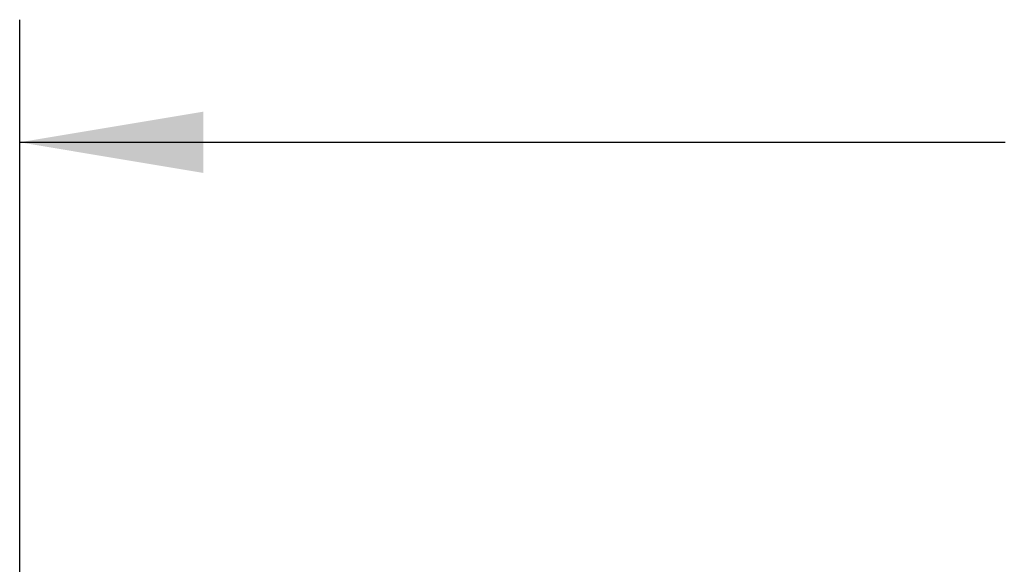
# Model space of a CAD drawing. Header units: inches. Extents: x 0 to 22, y 0 to 17.
# Tile 9 of 106: x 7.087 to 8.092, y 7.464 to 8.019. Entities that reach past the tile are written whole.
import ezdxf

# ---------------------------------------------------------------- set-up
doc = ezdxf.new("R2010")
doc.units = ezdxf.units.IN
doc.header["$LTSCALE"] = 1.21
doc.header["$MEASUREMENT"] = 0
doc.layers.get('0').update_dxf_attribs({"linetype": 'CONTINUOUS'})
doc.styles.get("Standard").update_dxf_attribs({"font": 'txt', "width": 0.95})
doc.dimstyles.new('DIMSTYLE_1', dxfattribs={"dimtxt": 0.125, "dimasz": 0.1875, "dimexe": 0.125, "dimexo": 0.0625, "dimgap": 0.0625, "dimtad": 0, "dimtih": 1, "dimtoh": 1, "dimdec": 3, "dimzin": 4, "dimdsep": 46, "dimtxsty": 'STANDARD', "dimblk": '_FILLED', "dimblk1": '_FILLED', "dimblk2": '_FILLED', "dimcen": 0.09, "dimadec": 3, "dimazin": 1, "dimtp": 0.001, "dimtm": 0.001, "dimtfac": 1, "dimtdec": 3, "dimtofl": 0, "dimtmove": 0, "dimatfit": 3, "dimldrblk": '_FILLED', "dimfxl": 1, "dimtolj": 1, "dimtzin": 4, "dimarcsym": 0})

# ---------------------------------------------------------------- blocks, each defined once
blk = doc.blocks.new('_FILLED')
at = {"color": 0, "linetype": 'BYBLOCK'}
blk.add_solid([(0, 0), (-1, 0.1667), (-1, -0.1667)], dxfattribs=at)
blk = doc.blocks.new('*D6')
at = {"color": 2, "linetype": 'CONTINUOUS'}
for p, q in [((7.0868, 7.2864), (7.0868, 8.0189)), ((10.7738, 7.2864), (10.7738, 8.0189)), ((7.0868, 7.8939), (8.0928, 7.8939)), ((10.7738, 7.8939), (9.7678, 7.8939))]:
    blk.add_line(p, q, dxfattribs=at)
at = {"color": 2, "linetype": 'CONTINUOUS', "xscale": 0.1875, "yscale": 0.1875, "zscale": 0.1875, "rotation": 180}
blk.add_blockref('_FILLED', (7.0868, 7.8939), dxfattribs=at)
at = {"color": 2, "linetype": 'CONTINUOUS', "xscale": 0.1875, "yscale": 0.1875, "zscale": 0.1875}
blk.add_blockref('_FILLED', (10.7738, 7.8939), dxfattribs=at)
at = {"color": 2, "linetype": 'CONTINUOUS', "insert": (8.9303, 7.9564), "char_height": 0.125, "width": 1.55, "attachment_point": 2, "line_spacing_factor": 0.9}
blk.add_mtext('3.687{\\ftxt.shx;\\W1.000000;\\H0.125000; }[93.65]', dxfattribs=at)

msp = doc.modelspace()

# ---------------------------------------------------------------- dimensions: what is measured, and where the dimension line sits
at = {"color": 2, "linetype": 'CONTINUOUS'}
dim = msp.add_linear_dim(base=(10.7738, 7.8939), p1=(7.0868, 7.2239), p2=(10.7738, 7.2239), dimstyle='DIMSTYLE_1', dxfattribs=at)
dim.commit()
dim.dimension.update_dxf_attribs({"geometry": '*D6', "text_midpoint": (8.9303, 7.8939), "dimtype": 160})

doc.saveas('drawing.dxf')
